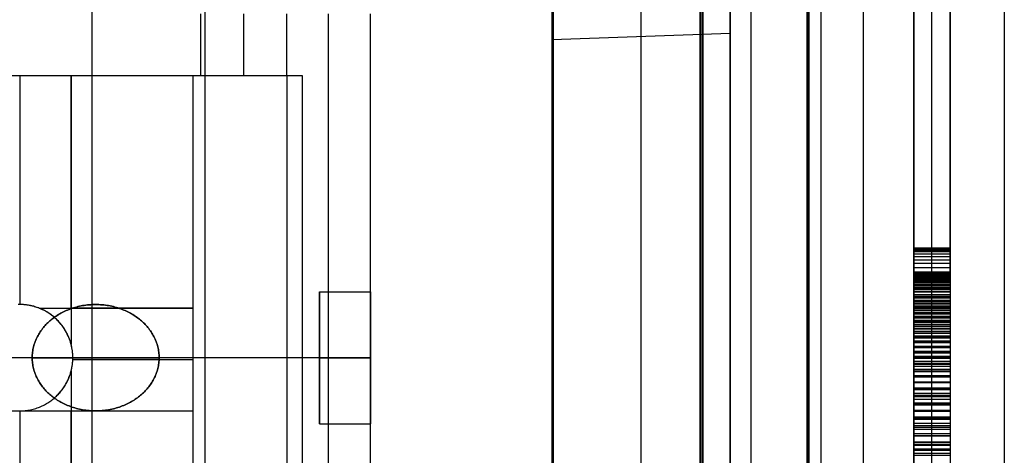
# Model space of a CAD drawing. Header units: millimetres. Extents: x -15 to 7, y 1 to 148.
# Tile 241 of 256: x 1.9 to 7.35, y 86.9 to 89.31. Entities that reach past the tile are written whole.
import ezdxf

# ---------------------------------------------------------------- set-up
doc = ezdxf.new("R2010")
doc.units = ezdxf.units.MM
doc.header["$MEASUREMENT"] = 0
doc.layers.add('Default', color=7, linetype='Continuous', true_color=0x000000)
doc.layers.add('Layer 01', color=7, linetype='Continuous', true_color=0x000000)

msp = doc.modelspace()

# ---------------------------------------------------------------- linework, layer by layer
at = {"layer": 'Default', "color": 254, "true_color": 0xcad1ee}
for points in [[(4.845, 135.6283), (4.845, 26.5854)], [(7.045, 87.8847), (7.045, 115.9249)], [(5.945, 72.1316), (5.945, 107.823)], [(7.045, 107.8518), (7.045, 72.1028)], [(4.845, 107.7942), (4.845, 72.1604)], [(6.5659, 8.202), (6.5659, 103.3447)], [(7.345, 103.3447), (7.345, 8.202)], [(6.2552, 10.8888), (6.2552, 101.0968)], [(6.2552, 101.0968), (6.2552, 73.1907)], [(6.2596, 101.0968), (6.2596, 10.8888)], [(6.2596, 101.0968), (6.2596, 73.1776)], [(6.2639, 10.8888), (6.2639, 101.0968)], [(6.2639, 101.0968), (6.2639, 73.1645)], [(6.3296, 101.0968), (6.3296, 10.8888)], [(6.3296, 101.0968), (6.3296, 10.8888)], [(6.3296, 101.0968), (6.3296, 10.8888)], [(5.6639, 100.3968), (5.6639, 11.5888)], [(5.6639, 73.1488), (5.6639, 100.3968)], [(5.6718, 100.3968), (5.6718, 11.5888)], [(5.6718, 100.3968), (5.6718, 73.1567)], [(5.6796, 11.5888), (5.6796, 100.3968)], [(5.6796, 73.1645), (5.6796, 100.3968)], [(5.8296, 100.3968), (5.8296, 11.5888)], [(5.8296, 11.5888), (5.8296, 100.3968)], [(5.8296, 100.3968), (5.8296, 11.5888)], [(5.8296, 100.3968), (5.8296, 11.5888)], [(4.845, 89.1987), (4.845, 94.1149)], [(5.3373, 89.2159), (5.3373, 94.0977)], [(5.8296, 94.0805), (5.8296, 89.2331)], [(5.8296, 94.0805), (5.8296, 89.2331)], [(6.845, 87.9127), (6.845, 91.1051)], [(6.845, 91.1051), (6.845, 77.6904)], [(6.945, 87.9127), (6.945, 91.1051)], [(6.945, 77.6904), (6.945, 91.1051)], [(7.045, 87.9127), (7.045, 91.1051)], [(7.045, 91.1051), (7.045, 77.6904)], [(4.845, 89.1987), (5.8296, 89.2331)], [(4.845, 75.7149), (4.845, 89.1987)], [(5.3373, 75.6977), (5.3373, 89.2159)], [(5.8296, 89.2331), (5.8296, 75.6805)], [(6.845, 88.048), (7.045, 88.048)], [(6.845, 88.0453), (7.045, 88.0453)], [(6.845, 88.0453), (7.045, 88.0453)], [(6.845, 88.0427), (7.045, 88.0427)], [(6.845, 88.0427), (7.045, 88.0427)], [(6.845, 88.0346), (7.045, 88.0346)], [(6.845, 88.0346), (7.045, 88.0346)], [(6.845, 86.1631), (6.845, 88.0272)], [(6.845, 88.0266), (7.045, 88.0266)], [(6.845, 88.0266), (7.045, 88.0266)], [(6.845, 88.0133), (7.045, 88.0133)], [(6.845, 88.0133), (7.045, 88.0133)], [(6.845, 87.9999), (7.045, 87.9999)], [(6.845, 87.9999), (7.045, 87.9999)], [(6.845, 87.9814), (7.045, 87.9814)], [(6.845, 87.9814), (7.045, 87.9814)], [(6.845, 87.9628), (7.045, 87.9628)], [(6.845, 87.9628), (7.045, 87.9628)], [(6.845, 87.9391), (7.045, 87.9391)], [(6.845, 87.9391), (7.045, 87.9391)], [(6.845, 87.9154), (7.045, 87.9154)], [(6.845, 87.9154), (7.045, 87.9154)], [(6.845, 87.9127), (7.045, 87.9127)], [(6.845, 87.9098), (7.045, 87.9098)], [(6.845, 87.907), (7.045, 87.907)], [(6.845, 87.9012), (7.045, 87.9012)], [(6.845, 87.8953), (7.045, 87.8953)], [(6.845, 87.8866), (7.045, 87.8866)], [(6.845, 87.8866), (7.045, 87.8866)], [(6.845, 87.8856), (7.045, 87.8856)], [(7.045, 87.8847), (6.845, 87.8847)], [(6.845, 87.8847), (7.045, 87.8847)], [(6.845, 87.8847), (7.045, 87.8847)], [(6.845, 87.8847), (7.045, 87.8847)], [(6.845, 87.8847), (7.045, 87.8847)], [(6.845, 87.8847), (7.045, 87.8847)], [(6.845, 87.8847), (7.045, 87.8847)], [(6.845, 78.4858), (6.845, 87.8847)], [(6.845, 87.8847), (7.045, 87.8847)], [(6.845, 86.106), (6.845, 87.8847)], [(6.845, 87.8847), (7.045, 87.8847)], [(6.845, 78.4858), (6.845, 87.8847)], [(6.845, 87.8836), (7.045, 87.8836)], [(6.845, 87.8825), (7.045, 87.8825)], [(6.845, 87.8792), (7.045, 87.8792)], [(6.845, 87.8759), (7.045, 87.8759)], [(6.845, 87.8759), (7.045, 87.8759)], [(6.845, 87.8703), (7.045, 87.8703)], [(6.845, 87.8648), (7.045, 87.8648)], [(6.845, 87.8615), (7.045, 87.8615)], [(6.845, 87.8578), (7.045, 87.8578)], [(6.845, 87.8578), (7.045, 87.8578)], [(6.845, 87.857), (7.045, 87.857)], [(6.845, 87.8492), (7.045, 87.8492)], [(6.845, 87.847), (7.045, 87.847)], [(6.845, 87.8392), (7.045, 87.8392)], [(6.845, 87.8291), (7.045, 87.8291)], [(6.845, 87.8268), (7.045, 87.8268)], [(6.845, 87.824), (7.045, 87.824)], [(6.845, 87.824), (7.045, 87.824)], [(6.845, 87.8168), (7.045, 87.8168)], [(6.845, 87.8067), (7.045, 87.8067)], [(6.845, 87.8046), (7.045, 87.8046)], [(6.845, 87.7901), (7.045, 87.7901)], [(6.845, 87.7901), (7.045, 87.7901)], [(6.845, 87.79), (7.045, 87.79)], [(6.845, 87.78), (7.045, 87.78)], [(6.845, 87.7754), (7.045, 87.7754)], [(6.845, 87.7713), (7.045, 87.7713)], [(6.845, 87.7586), (7.045, 87.7586)], [(6.845, 87.7533), (7.045, 87.7533)], [(6.845, 87.7525), (7.045, 87.7525)], [(6.845, 87.7513), (7.045, 87.7513)], [(6.845, 87.7417), (7.045, 87.7417)], [(6.845, 87.7325), (7.045, 87.7325)], [(6.845, 87.7226), (7.045, 87.7226)], [(6.845, 87.7191), (7.045, 87.7191)], [(6.845, 87.7125), (7.045, 87.7125)], [(6.845, 87.7125), (7.045, 87.7125)], [(6.845, 87.7035), (7.045, 87.7035)], [(6.845, 87.6912), (7.045, 87.6912)], [(6.845, 87.6849), (7.045, 87.6849)], [(6.845, 87.6821), (7.045, 87.6821)], [(6.845, 87.67), (7.045, 87.67)], [(6.845, 87.6688), (7.045, 87.6688)], [(6.845, 87.6648), (7.045, 87.6648)], [(6.845, 87.6606), (7.045, 87.6606)], [(6.845, 87.6475), (7.045, 87.6475)], [(6.845, 87.6446), (7.045, 87.6446)], [(6.845, 87.6369), (7.045, 87.6369)], [(6.845, 87.625), (7.045, 87.625)], [(6.845, 87.625), (7.045, 87.625)], [(6.845, 87.6222), (7.045, 87.6222)], [(6.845, 87.6132), (7.045, 87.6132)], [(6.845, 87.6013), (7.045, 87.6013)], [(6.845, 87.5999), (7.045, 87.5999)], [(6.845, 87.5871), (7.045, 87.5871)], [(6.845, 87.5776), (7.045, 87.5776)], [(6.845, 87.5764), (7.045, 87.5764)], [(6.845, 87.5752), (7.045, 87.5752)], [(6.845, 87.5611), (7.045, 87.5611)], [(6.845, 87.5528), (7.045, 87.5528)], [(6.845, 87.5505), (7.045, 87.5505)], [(6.845, 87.5327), (7.045, 87.5327)], [(6.845, 87.5279), (7.045, 87.5279)], [(6.845, 87.5279), (7.045, 87.5279)], [(6.845, 87.5234), (7.045, 87.5234)], [(6.845, 87.5043), (7.045, 87.5043)], [(6.845, 87.5018), (7.045, 87.5018)], [(6.845, 87.4963), (7.045, 87.4963)], [(6.845, 87.4757), (7.045, 87.4757)], [(6.845, 87.4745), (7.045, 87.4745)], [(6.845, 87.4736), (7.045, 87.4736)], [(6.845, 87.4667), (7.045, 87.4667)], [(6.845, 87.4484), (7.045, 87.4484)], [(6.845, 87.4429), (7.045, 87.4429)], [(6.845, 87.437), (7.045, 87.437)], [(6.845, 87.4211), (7.045, 87.4211)], [(6.845, 87.4211), (7.045, 87.4211)], [(6.845, 87.4099), (7.045, 87.4099)], [(6.845, 87.4048), (7.045, 87.4048)], [(6.845, 87.3926), (7.045, 87.3926)], [(6.845, 87.3768), (7.045, 87.3768)], [(6.845, 87.3725), (7.045, 87.3725)], [(6.845, 87.3642), (7.045, 87.3642)], [(6.845, 87.363), (7.045, 87.363)], [(6.845, 87.3414), (7.045, 87.3414)], [(6.845, 87.3374), (7.045, 87.3374)], [(6.845, 87.3345), (7.045, 87.3345)], [(6.845, 87.306), (7.045, 87.306)], [(6.845, 87.3049), (7.045, 87.3049)], [(6.845, 87.3049), (7.045, 87.3049)], [(6.845, 87.3024), (7.045, 87.3024)], [(6.845, 87.2741), (7.045, 87.2741)], [(6.845, 87.2682), (7.045, 87.2682)], [(6.845, 87.2644), (7.045, 87.2644)], [(6.845, 87.2433), (7.045, 87.2433)], [(6.845, 87.2421), (7.045, 87.2421)], [(6.845, 87.2305), (7.045, 87.2305)], [(6.845, 87.2265), (7.045, 87.2265)], [(6.845, 87.2113), (7.045, 87.2113)], [(6.845, 87.1903), (7.045, 87.1903)], [(6.845, 87.1856), (7.045, 87.1856)], [(6.845, 87.1793), (7.045, 87.1793)], [(6.845, 87.1793), (7.045, 87.1793)], [(6.845, 87.1501), (7.045, 87.1501)], [(6.845, 87.1462), (7.045, 87.1462)], [(6.845, 87.1447), (7.045, 87.1447)], [(6.845, 87.1131), (7.045, 87.1131)], [(6.845, 87.1119), (7.045, 87.1119)], [(6.845, 87.1076), (7.045, 87.1076)], [(6.845, 87.1007), (7.045, 87.1007)], [(6.845, 87.0788), (7.045, 87.0788)], [(6.845, 87.0651), (7.045, 87.0651)], [(6.845, 87.0567), (7.045, 87.0567)], [(6.845, 87.0446), (7.045, 87.0446)], [(6.845, 87.0446), (7.045, 87.0446)], [(7.045, 87.0202), (6.845, 87.0202)], [(6.845, 87.0095), (7.045, 87.0095)], [(6.845, 87.0092), (7.045, 87.0092)], [(6.845, 86.9752), (7.045, 86.9752)], [(6.845, 86.9738), (7.045, 86.9738)], [(6.845, 86.9726), (7.045, 86.9726)], [(6.845, 86.9623), (7.045, 86.9623)], [(7.045, 86.9555), (6.845, 86.9555)], [(7.045, 86.9555), (6.845, 86.9555)], [(6.845, 86.9372), (7.045, 86.9372)], [(7.045, 86.9279), (6.845, 86.9279)], [(6.845, 86.9117), (7.045, 86.9117)], [(6.845, 86.9007), (7.045, 86.9007)], [(6.845, 86.9007), (7.045, 86.9007)]]:
    msp.add_lwpolyline(points, dxfattribs=at)
at = {"layer": 'Default', "color": 7, "true_color": 0xffffff}
for points in [[(2.9253, 61.9254), (2.9253, 108.7816)], [(4.8503, 61.9758), (4.8503, 108.7321)], [(2.3003, 61.9091), (2.3003, 97.6641)], [(4.8503, 97.6674), (4.8503, 61.9758)]]:
    msp.add_lwpolyline(points, dxfattribs=at)
at = {"layer": 'Default', "color": 254, "true_color": 0xcad1ee, "extrusion": (1, -2.00948e-16, -7.95227e-16)}
msp.add_lwpolyline([(66.5328, -28.1469), (71.318, -28.8683), (76.0869, -29.7242), (80.8336, -30.7138), (85.5527, -31.8362), (90.2385, -33.0903), (94.8856, -34.4745), (99.4885, -35.9868), (104.042, -37.6253)], dxfattribs=at)
at = {"layer": 'Default', "color": 254, "true_color": 0xcad1ee, "extrusion": (1, -2.57601e-16, -2.0512e-15)}
msp.add_lwpolyline([(66.4919, -28.3937), (71.2722, -29.1142), (76.0362, -29.969), (80.7781, -30.9575), (85.4924, -32.0789), (90.1734, -33.3317), (94.8156, -34.7145), (99.4138, -36.2255), (103.9626, -37.8625)], dxfattribs=at)
at = {"layer": 'Default', "color": 254, "true_color": 0xcad1ee, "extrusion": (1, -4.77144e-17, -1.06334e-18)}
msp.add_lwpolyline([(103.8985, -38.054), (99.2286, -36.3752), (94.5436, -34.841), (89.8499, -33.4502), (85.1537, -32.2017), (80.4607, -31.0937), (75.7769, -30.1244), (71.1078, -29.2916), (66.4588, -28.5928)], dxfattribs=at)
at = {"layer": 'Default', "color": 254, "true_color": 0xcad1ee, "extrusion": (1, 2.56015e-15, 9.0974e-15)}
msp.add_lwpolyline([(103.8345, -38.2455), (99.2933, -36.6109), (94.7028, -35.1021), (90.0682, -33.7214), (85.3949, -32.4705), (80.6885, -31.351), (75.9543, -30.3642), (71.1982, -29.511), (66.4256, -28.7919)], dxfattribs=at)
at = {"layer": 'Default', "color": 254, "true_color": 0xcad1ee, "extrusion": (1, 3.9437e-16, 1.49333e-15)}
msp.add_lwpolyline([(94.2588, -34.2795), (90.7835, -33.2454), (87.3062, -32.2891), (83.8294, -31.4101), (80.3554, -30.6078), (76.8865, -29.8812), (73.425, -29.2295), (69.973, -28.6518), (66.5328, -28.1469)], dxfattribs=at)
at = {"layer": 'Default', "color": 254, "true_color": 0xcad1ee, "extrusion": (-0.034857, 0.999392, -0.001217)}
for points in [[(-7.9513, -30.7818), (-8.9365, -30.7474)], [(-7.9513, -22.7818), (-8.9365, -22.7474)]]:
    msp.add_lwpolyline(points, dxfattribs=at)
at = {"layer": 'Default', "color": 254, "true_color": 0xcad1ee, "extrusion": (1, 0, 0)}
for points in [[(89.1987, -22.8901), (89.1987, -30.8901)], [(89.2159, -22.8729), (89.2159, -30.8729)], [(89.2331, -30.8557), (89.2331, -22.8557)], [(88.0427, -88.0049), (88.048, -88.3225)], [(88.048, -88.3225), (88.0427, -88.6388)], [(88.0266, -87.6956), (88.0427, -88.0049)], [(88.0427, -88.6388), (88.0266, -88.9441)], [(87.9999, -87.3946), (88.0266, -87.6956)], [(88.0266, -88.9441), (87.9999, -89.2383)], [(87.9628, -87.102), (87.9999, -87.3946)], [(87.9999, -89.2383), (87.9628, -89.5216)], [(88.0427, -88.0049), (88.048, -88.3225)], [(88.048, -88.3225), (88.0427, -88.6388)], [(88.0266, -87.6956), (88.0427, -88.0049)], [(88.0427, -88.6388), (88.0266, -88.9441)], [(87.9999, -87.3946), (88.0266, -87.6956)], [(88.0266, -88.9441), (87.9999, -89.2383)], [(87.9628, -87.102), (87.9999, -87.3946)], [(87.9999, -89.2383), (87.9628, -89.5216)], [(88.0427, -88.0049), (88.048, -88.3225)], [(88.048, -88.3225), (88.0427, -88.6388)], [(88.0266, -87.6956), (88.0427, -88.0049)], [(88.0427, -88.6388), (88.0266, -88.9441)], [(87.9999, -87.3946), (88.0266, -87.6956)], [(88.0266, -88.9441), (87.9999, -89.2383)], [(87.9628, -87.102), (87.9999, -87.3946)], [(87.9999, -89.2383), (87.9628, -89.5216)], [(87.9154, -86.8178), (87.9628, -87.102)], [(87.9628, -89.5216), (87.9154, -89.7938)], [(87.9154, -86.8178), (87.9628, -87.102)], [(87.9628, -89.5216), (87.9154, -89.7938)], [(87.9154, -86.8178), (87.9628, -87.102)], [(87.9628, -89.5216), (87.9154, -89.7938)], [(87.8578, -86.542), (87.9154, -86.8178)], [(87.9154, -89.7938), (87.8578, -90.0549)], [(87.907, -59.7553), (87.9127, -59.8911)], [(87.8953, -59.5934), (87.907, -59.7553)], [(87.8759, -59.4071), (87.8953, -59.5934)], [(87.8578, -86.542), (87.9154, -86.8178)], [(87.9154, -89.7938), (87.8578, -90.0549)], [(87.907, -59.7553), (87.9127, -59.8911)], [(87.8953, -59.5934), (87.907, -59.7553)], [(87.8759, -59.4071), (87.8953, -59.5934)], [(87.8578, -86.542), (87.9154, -86.8178)], [(87.9154, -89.7938), (87.8578, -90.0549)], [(87.907, -59.7553), (87.9127, -59.8911)], [(87.8953, -59.5934), (87.907, -59.7553)], [(87.8759, -59.4071), (87.8953, -59.5934)], [(87.8847, -79.4117), (87.8847, -82.1869)], [(87.8847, -82.1869), (78.4858, -80.9974)], [(78.4858, -78.2222), (87.8847, -79.4117)], [(78.4858, -68.6995), (87.8847, -69.889)], [(87.8847, -69.889), (87.8847, -74.8429)], [(87.8847, -74.8429), (87.8825, -75.0151)], [(86.0262, -60.8124), (87.8847, -61.0479)], [(87.8847, -61.0479), (87.8847, -68.9565)], [(87.8847, -68.9565), (86.0262, -68.721)], [(87.8825, -75.0151), (87.8759, -75.1845)], [(87.8759, -75.1845), (87.8648, -75.351)], [(87.847, -59.1983), (87.8759, -59.4071)], [(87.8648, -75.351), (87.8492, -75.5142)], [(87.7901, -86.2748), (87.8578, -86.542)], [(87.8578, -90.0549), (87.7901, -90.3049)], [(87.8492, -75.5142), (87.8291, -75.6739)], [(87.8067, -58.9689), (87.847, -59.1983)], [(87.8847, -79.4117), (87.8847, -82.1869)], [(78.4858, -80.9974), (87.8847, -82.1869)], [(87.8847, -79.4117), (78.4858, -78.2222)], [(87.8847, -69.889), (78.4858, -68.6995)], [(87.8847, -69.889), (87.8847, -74.8429)], [(87.8847, -74.8429), (87.8825, -75.0151)], [(87.8847, -61.0479), (86.0262, -60.8124)], [(87.8847, -61.0479), (87.8847, -68.9565)], [(86.0262, -68.721), (87.8847, -68.9565)], [(87.8825, -75.0151), (87.8759, -75.1845)], [(87.8759, -75.1845), (87.8648, -75.351)], [(87.847, -59.1983), (87.8759, -59.4071)], [(87.8648, -75.351), (87.8492, -75.5142)], [(87.7901, -86.2748), (87.8578, -86.542)], [(87.8578, -90.0549), (87.7901, -90.3049)], [(87.8492, -75.5142), (87.8291, -75.6739)], [(87.8067, -58.9689), (87.847, -59.1983)], [(87.8847, -61.0479), (87.8847, -68.9565)], [(87.8847, -69.889), (87.8847, -74.8429)], [(87.8847, -79.4117), (87.8847, -82.1869)], [(87.8847, -82.1869), (78.4858, -80.9974)], [(78.4858, -78.2222), (87.8847, -79.4117)], [(78.4858, -68.6995), (87.8847, -69.889)], [(87.8847, -74.8429), (87.8825, -75.0151)], [(86.0262, -60.8124), (87.8847, -61.0479)], [(87.8847, -68.9565), (86.0262, -68.721)], [(87.8825, -75.0151), (87.8759, -75.1845)], [(87.8759, -75.1845), (87.8648, -75.351)], [(87.847, -59.1983), (87.8759, -59.4071)], [(87.8648, -75.351), (87.8492, -75.5142)], [(87.7901, -86.2748), (87.8578, -86.542)], [(87.8578, -90.0549), (87.7901, -90.3049)], [(87.8492, -75.5142), (87.8291, -75.6739)], [(87.8067, -58.9689), (87.847, -59.1983)], [(87.8291, -75.6739), (87.8046, -75.83)], [(87.7533, -58.7208), (87.8067, -58.9689)], [(87.8046, -75.83), (87.7754, -75.9823)], [(87.7125, -86.0161), (87.7901, -86.2748)], [(87.7901, -90.3049), (87.7525, -90.4258)], [(87.8291, -75.6739), (87.8046, -75.83)], [(87.7533, -58.7208), (87.8067, -58.9689)], [(87.8046, -75.83), (87.7754, -75.9823)], [(87.7125, -86.0161), (87.7901, -86.2748)], [(87.7901, -90.3049), (87.7525, -90.4258)], [(87.8291, -75.6739), (87.8046, -75.83)], [(87.7533, -58.7208), (87.8067, -58.9689)], [(87.8046, -75.83), (87.7754, -75.9823)], [(87.7125, -86.0161), (87.7901, -86.2748)], [(87.7901, -90.3049), (87.7525, -90.4258)], [(87.7754, -75.9823), (87.7417, -76.1304)], [(87.6849, -58.4557), (87.7533, -58.7208)], [(87.7525, -90.4258), (87.7125, -90.5439)], [(87.7417, -76.1304), (87.7035, -76.2743)], [(87.7754, -75.9823), (87.7417, -76.1304)], [(87.6849, -58.4557), (87.7533, -58.7208)], [(87.7525, -90.4258), (87.7125, -90.5439)], [(87.7417, -76.1304), (87.7035, -76.2743)], [(87.7754, -75.9823), (87.7417, -76.1304)], [(87.6849, -58.4557), (87.7533, -58.7208)], [(87.7525, -90.4258), (87.7125, -90.5439)], [(87.7417, -76.1304), (87.7035, -76.2743)], [(87.625, -85.766), (87.7125, -86.0161)], [(87.7125, -90.5439), (87.67, -90.6593)], [(87.7035, -76.2743), (87.6606, -76.4136)], [(87.6446, -58.3174), (87.6849, -58.4557)], [(87.67, -90.6593), (87.625, -90.7718)], [(87.625, -85.766), (87.7125, -86.0161)], [(87.7125, -90.5439), (87.67, -90.6593)], [(87.7035, -76.2743), (87.6606, -76.4136)], [(87.6446, -58.3174), (87.6849, -58.4557)], [(87.67, -90.6593), (87.625, -90.7718)], [(87.625, -85.766), (87.7125, -86.0161)], [(87.7125, -90.5439), (87.67, -90.6593)], [(87.7035, -76.2743), (87.6606, -76.4136)], [(87.6446, -58.3174), (87.6849, -58.4557)], [(87.67, -90.6593), (87.625, -90.7718)], [(87.6606, -76.4136), (87.6132, -76.5482)], [(87.5999, -58.1756), (87.6446, -58.3174)], [(87.5279, -85.5245), (87.625, -85.766)], [(87.625, -90.7718), (87.5776, -90.8817)], [(87.6132, -76.5482), (87.5611, -76.6778)], [(87.6606, -76.4136), (87.6132, -76.5482)], [(87.5999, -58.1756), (87.6446, -58.3174)], [(87.5279, -85.5245), (87.625, -85.766)], [(87.625, -90.7718), (87.5776, -90.8817)], [(87.6132, -76.5482), (87.5611, -76.6778)], [(87.6606, -76.4136), (87.6132, -76.5482)], [(87.5999, -58.1756), (87.6446, -58.3174)], [(87.5279, -85.5245), (87.625, -85.766)], [(87.625, -90.7718), (87.5776, -90.8817)], [(87.6132, -76.5482), (87.5611, -76.6778)], [(87.5505, -58.0305), (87.5999, -58.1756)], [(87.5776, -90.8817), (87.5279, -90.9887)], [(87.5611, -76.6778), (87.5043, -76.8023)], [(87.5505, -58.0305), (87.5999, -58.1756)], [(87.5776, -90.8817), (87.5279, -90.9887)], [(87.5611, -76.6778), (87.5043, -76.8023)], [(87.5505, -58.0305), (87.5999, -58.1756)], [(87.5776, -90.8817), (87.5279, -90.9887)], [(87.5611, -76.6778), (87.5043, -76.8023)], [(87.4963, -57.8823), (87.5505, -58.0305)], [(87.4211, -85.2918), (87.5279, -85.5245)], [(87.5279, -90.9887), (87.4757, -91.0929)], [(87.5043, -76.8023), (87.4429, -76.9214)], [(87.4963, -57.8823), (87.5505, -58.0305)], [(87.4211, -85.2918), (87.5279, -85.5245)], [(87.5279, -90.9887), (87.4757, -91.0929)], [(87.5043, -76.8023), (87.4429, -76.9214)], [(87.4963, -57.8823), (87.5505, -58.0305)], [(87.4211, -85.2918), (87.5279, -85.5245)], [(87.5279, -90.9887), (87.4757, -91.0929)], [(87.5043, -76.8023), (87.4429, -76.9214)], [(87.437, -57.7313), (87.4963, -57.8823)], [(87.4757, -91.0929), (87.4211, -91.1943)], [(87.437, -57.7313), (87.4963, -57.8823)], [(87.4757, -91.0929), (87.4211, -91.1943)], [(87.437, -57.7313), (87.4963, -57.8823)], [(87.4757, -91.0929), (87.4211, -91.1943)], [(87.4429, -76.9214), (87.3768, -77.0349)], [(87.3725, -57.5777), (87.437, -57.7313)], [(87.3049, -85.0677), (87.4211, -85.2918)], [(87.4211, -91.1943), (87.3642, -91.293)], [(87.4429, -76.9214), (87.3768, -77.0349)], [(87.3725, -57.5777), (87.437, -57.7313)], [(87.3049, -85.0677), (87.4211, -85.2918)], [(87.4211, -91.1943), (87.3642, -91.293)], [(87.4429, -76.9214), (87.3768, -77.0349)], [(87.3725, -57.5777), (87.437, -57.7313)], [(87.3049, -85.0677), (87.4211, -85.2918)], [(87.4211, -91.1943), (87.3642, -91.293)], [(87.3768, -77.0349), (87.306, -77.1426)], [(87.3024, -57.4218), (87.3725, -57.5777)], [(87.3642, -91.293), (87.3049, -91.3889)], [(87.3768, -77.0349), (87.306, -77.1426)], [(87.3024, -57.4218), (87.3725, -57.5777)], [(87.3642, -91.293), (87.3049, -91.3889)], [(87.3768, -77.0349), (87.306, -77.1426)], [(87.3024, -57.4218), (87.3725, -57.5777)], [(87.3642, -91.293), (87.3049, -91.3889)], [(87.306, -77.1426), (87.2305, -77.2443)], [(87.1793, -84.8524), (87.3049, -85.0677)], [(87.3049, -91.3889), (87.2433, -91.482)], [(87.2265, -57.2637), (87.3024, -57.4218)], [(87.306, -77.1426), (87.2305, -77.2443)], [(87.1793, -84.8524), (87.3049, -85.0677)], [(87.3049, -91.3889), (87.2433, -91.482)], [(87.2265, -57.2637), (87.3024, -57.4218)], [(87.306, -77.1426), (87.2305, -77.2443)], [(87.1793, -84.8524), (87.3049, -85.0677)], [(87.3049, -91.3889), (87.2433, -91.482)], [(87.2265, -57.2637), (87.3024, -57.4218)], [(87.2433, -91.482), (87.1793, -91.5724)], [(87.2433, -91.482), (87.1793, -91.5724)], [(87.2433, -91.482), (87.1793, -91.5724)], [(87.2305, -77.2443), (87.1501, -77.3398)], [(87.1447, -57.1037), (87.2265, -57.2637)], [(87.0446, -84.6459), (87.1793, -84.8524)], [(87.1793, -91.5724), (87.1131, -91.6599)], [(87.2305, -77.2443), (87.1501, -77.3398)], [(87.1447, -57.1037), (87.2265, -57.2637)], [(87.0446, -84.6459), (87.1793, -84.8524)], [(87.1793, -91.5724), (87.1131, -91.6599)], [(87.2305, -77.2443), (87.1501, -77.3398)], [(87.1447, -57.1037), (87.2265, -57.2637)], [(87.0446, -84.6459), (87.1793, -84.8524)], [(87.1793, -91.5724), (87.1131, -91.6599)], [(87.1501, -77.3398), (87.0651, -77.4287)], [(87.0567, -56.9421), (87.1447, -57.1037)], [(87.1501, -77.3398), (87.0651, -77.4287)], [(87.0567, -56.9421), (87.1447, -57.1037)], [(87.1501, -77.3398), (87.0651, -77.4287)], [(87.0567, -56.9421), (87.1447, -57.1037)], [(87.1131, -91.6599), (87.0446, -91.7447)], [(87.1131, -91.6599), (87.0446, -91.7447)], [(87.1131, -91.6599), (87.0446, -91.7447)], [(87.0651, -77.4287), (86.9752, -77.511)], [(86.9623, -56.779), (87.0567, -56.9421)], [(86.9007, -84.4482), (87.0446, -84.6459)], [(87.0446, -91.7447), (86.9738, -91.8266)], [(86.9752, -77.511), (87.0651, -77.4287)], [(86.9623, -56.779), (87.0567, -56.9421)], [(86.9007, -84.4482), (87.0446, -84.6459)], [(87.0446, -91.7447), (86.9738, -91.8266)], [(87.0651, -77.4287), (86.9752, -77.511)], [(86.9623, -56.779), (87.0567, -56.9421)], [(86.9007, -84.4482), (87.0446, -84.6459)], [(87.0446, -91.7447), (86.9738, -91.8266)], [(86.9752, -77.511), (86.8806, -77.5865)], [(86.9738, -91.8266), (86.9007, -91.9058)], [(86.8612, -56.6147), (86.9623, -56.779)], [(86.8806, -77.5865), (86.9752, -77.511)], [(86.9738, -91.8266), (86.9007, -91.9058)], [(86.8612, -56.6147), (86.9623, -56.779)], [(86.9752, -77.511), (86.8806, -77.5865)], [(86.9738, -91.8266), (86.9007, -91.9058)], [(86.8612, -56.6147), (86.9623, -56.779)], [(86.7479, -84.2594), (86.9007, -84.4482)], [(86.9007, -91.9058), (86.8254, -91.9822)], [(86.9007, -91.9058), (86.8254, -91.9822)], [(86.7479, -84.2594), (86.9007, -84.4482)], [(86.9007, -91.9058), (86.8254, -91.9822)]]:
    msp.add_lwpolyline(points, dxfattribs=at)
at = {"layer": 'Default', "color": 7, "true_color": 0xffffff, "extrusion": (1, 0, 0)}
msp.add_lwpolyline([(88.6365, -100.7782), (88.6365, -98.5126)], dxfattribs=at)
at = {"layer": 'Default', "color": 254, "true_color": 0xcad1ee, "extrusion": (0, 1, 0)}
msp.add_lwpolyline([(-6.2552, -19.7), (-6.2639, -18.7)], dxfattribs=at)
at = {"layer": 'Layer 01'}
for points in [[(2.9016, 89.0002), (2.9016, 89.3401)], [(3.1392, 89.0002), (3.1392, 89.3401)], [(3.3767, 89.0002), (3.3767, 89.3401)], [(3.3767, 89.0002), (3.3767, 89.3401)], [(3.3767, 89.0002), (3.3767, 89.3401)], [(3.608, 85.5401), (3.608, 89.3401)], [(3.8392, 85.5401), (3.8392, 89.3401)], [(3.8392, 85.5401), (3.8392, 89.3401)], [(3.8392, 85.5401), (3.8392, 89.3401)], [(-0.2635, 89.0002), (3.3767, 89.0002)], [(-0.2635, 89.0002), (2.9016, 89.0002)], [(-0.2635, 89.0002), (2.8568, 89.0002)], [(-0.2635, 89.0002), (2.8568, 89.0002)], [(1.6168, 89.0002), (2.1844, 89.0002)], [(1.9006, 89.0002), (1.9006, 87.734)], [(2.1844, 87.7134), (2.1844, 89.0002)], [(2.1844, 89.0002), (2.8568, 89.0002)], [(2.1844, 89.0002), (2.1844, 87.7134)], [(2.8568, 89.0002), (2.8568, 87.7134)], [(2.8568, 89.0002), (2.8568, 85.8799)], [(2.8568, 89.0002), (2.8568, 85.8799)], [(3.3767, 89.0002), (3.3767, 85.8799)], [(3.3767, 89.0002), (3.4626, 89.0002)], [(3.4626, 89.0002), (3.4626, 85.8799)], [(3.5576, 87.0751), (3.5576, 87.8051)], [(3.5576, 87.8051), (3.8392, 87.8051)], [(3.5576, 87.8051), (3.8392, 87.8051)], [(3.5576, 87.8051), (3.5576, 87.0751)], [(3.5576, 87.8051), (3.8392, 87.8051)], [(3.5576, 87.0751), (3.5576, 87.8051)], [(3.8392, 87.8051), (3.8392, 87.0751)], [(3.8392, 87.0751), (3.8392, 87.8051)], [(1.8922, 87.1463), (1.8998, 87.1462), (1.9074, 87.1463), (1.915, 87.1466), (1.9226, 87.1471), (1.9302, 87.1478), (1.9377, 87.1486), (1.9452, 87.1497), (1.9526, 87.151), (1.96, 87.1524), (1.9674, 87.1541), (1.9746, 87.1559), (1.9818, 87.1579), (1.989, 87.16), (1.996, 87.1624), (2.003, 87.1649), (2.0098, 87.1675), (2.0165, 87.1704), (2.0232, 87.1733), (2.0297, 87.1765), (2.0361, 87.1797), (2.0424, 87.1831), (2.0486, 87.1866), (2.0547, 87.1903), (2.0606, 87.194), (2.0664, 87.1979), (2.072, 87.2019), (2.0775, 87.206), (2.0829, 87.2102), (2.0881, 87.2144), (2.0932, 87.2188), (2.0982, 87.2232), (2.103, 87.2277), (2.1076, 87.2323), (2.1122, 87.2369), (2.1167, 87.2417), (2.1211, 87.2467), (2.1255, 87.2518), (2.1297, 87.257), (2.1339, 87.2624), (2.138, 87.2679), (2.142, 87.2736), (2.1459, 87.2793), (2.1496, 87.2853), (2.1533, 87.2913), (2.1568, 87.2975), (2.1602, 87.3038), (2.1635, 87.3102), (2.1666, 87.3167), (2.1695, 87.3234), (2.1724, 87.3301), (2.175, 87.337), (2.1775, 87.3439), (2.1799, 87.3509), (2.182, 87.3581), (2.184, 87.3653), (2.1859, 87.3725), (2.1875, 87.3799), (2.1889, 87.3873), (2.1902, 87.3947), (2.1913, 87.4022), (2.1922, 87.4097), (2.1928, 87.4173), (2.1933, 87.4249), (2.1936, 87.4325), (2.1937, 87.4401), (2.1936, 87.4477), (2.1933, 87.4553), (2.1928, 87.4629), (2.1922, 87.4704), (2.1913, 87.478), (2.1902, 87.4855), (2.1889, 87.4929), (2.1875, 87.5003), (2.1859, 87.5077), (2.184, 87.5149), (2.182, 87.5221), (2.1799, 87.5292), (2.1775, 87.5363), (2.175, 87.5432), (2.1724, 87.5501), (2.1695, 87.5568), (2.1666, 87.5635), (2.1635, 87.57), (2.1602, 87.5764), (2.1568, 87.5827), (2.1533, 87.5889), (2.1496, 87.5949), (2.1459, 87.6008), (2.142, 87.6066), (2.138, 87.6123), (2.1339, 87.6178), (2.1297, 87.6232), (2.1255, 87.6284), (2.1211, 87.6335), (2.1167, 87.6384), (2.1122, 87.6433), (2.1076, 87.6479), (2.103, 87.6525), (2.0982, 87.657), (2.0932, 87.6614), (2.0881, 87.6658), (2.0829, 87.67), (2.0775, 87.6742), (2.072, 87.6783), (2.0664, 87.6823), (2.0606, 87.6861), (2.0547, 87.6899), (2.0486, 87.6936), (2.0424, 87.6971), (2.0361, 87.7005), (2.0297, 87.7037), (2.0232, 87.7069), (2.0165, 87.7098), (2.0098, 87.7126), (2.003, 87.7153), (1.996, 87.7178), (1.989, 87.7202), (1.9818, 87.7223), (1.9746, 87.7243), (1.9674, 87.7261), (1.96, 87.7278), (1.9526, 87.7292), (1.9452, 87.7305), (1.9377, 87.7316), (1.9302, 87.7324), (1.9226, 87.7331), (1.915, 87.7336), (1.9074, 87.7339), (1.8998, 87.734), (1.8922, 87.7339)], [(2.008, 87.7134), (2.0017, 87.7158), (1.9953, 87.7181), (1.9888, 87.7202), (1.9822, 87.7222), (1.9756, 87.7241), (1.9689, 87.7258), (1.9622, 87.7273), (1.9554, 87.7287), (1.9485, 87.7299), (1.9417, 87.731), (1.9347, 87.7319), (1.9278, 87.7327), (1.9208, 87.7333), (1.9138, 87.7337), (1.9068, 87.7339), (1.8998, 87.734), (1.8928, 87.7339)], [(2.1844, 87.5135), (2.1831, 87.5185), (2.1816, 87.5235), (2.1801, 87.5284), (2.1785, 87.5333), (2.1751, 87.543), (2.1714, 87.5525), (2.1674, 87.5618), (2.163, 87.5708), (2.1585, 87.5797), (2.1536, 87.5883), (2.1486, 87.5967), (2.1433, 87.6048), (2.1377, 87.6126), (2.132, 87.6202), (2.1262, 87.6276), (2.1201, 87.6346), (2.114, 87.6414), (2.1076, 87.6479), (2.1026, 87.6528), (2.0974, 87.6577), (2.092, 87.6624), (2.0865, 87.6671), (2.0808, 87.6717), (2.0749, 87.6761), (2.0689, 87.6805), (2.0627, 87.6847), (2.0564, 87.6888), (2.0499, 87.6928), (2.0433, 87.6966), (2.0365, 87.7003), (2.0296, 87.7038), (2.0225, 87.7072), (2.0153, 87.7104), (2.008, 87.7134)], [(2.008, 87.7134), (2.1844, 87.7134)], [(2.1844, 87.7134), (2.1844, 87.5135)], [(2.1844, 87.7134), (2.8568, 87.7134)], [(2.8568, 87.7134), (2.1844, 87.7134)], [(2.8568, 87.7134), (2.8568, 87.1458)], [(2.1844, 87.3667), (2.1866, 87.3756), (2.1884, 87.3846), (2.19, 87.3938), (2.1914, 87.4029), (2.1924, 87.4122), (2.1931, 87.4215), (2.1936, 87.4308), (2.1937, 87.4401), (2.1936, 87.4494), (2.1931, 87.4587), (2.1924, 87.468), (2.1914, 87.4772), (2.19, 87.4864), (2.1884, 87.4955), (2.1866, 87.5046), (2.1844, 87.5135)], [(1.9688, 87.4401), (-0.0118, 87.4401)], [(3.8392, 87.4401), (0.3516, 87.4401)], [(1.9688, 87.4401), (2.6708, 87.4401)], [(2.1935, 87.4296), (2.8568, 87.4296)], [(2.8568, 87.4401), (2.1937, 87.4401)], [(3.3767, 87.4401), (2.6708, 87.4401)], [(3.5576, 87.4401), (3.8392, 87.4401)], [(3.5576, 87.4401), (3.8392, 87.4401)], [(2.1076, 87.2323), (2.114, 87.2388), (2.1201, 87.2456), (2.1262, 87.2526), (2.132, 87.2599), (2.1377, 87.2675), (2.1433, 87.2754), (2.1486, 87.2835), (2.1536, 87.2919), (2.1585, 87.3005), (2.163, 87.3094), (2.1674, 87.3184), (2.1714, 87.3277), (2.1751, 87.3372), (2.1785, 87.3469), (2.1801, 87.3518), (2.1816, 87.3567), (2.1831, 87.3617), (2.1844, 87.3667)], [(2.1844, 87.3667), (2.1844, 87.1458)], [(1.8998, 87.146), (1.9074, 87.1461), (1.915, 87.1464), (1.9226, 87.1469), (1.9302, 87.1476), (1.9377, 87.1485), (1.9452, 87.1496), (1.9526, 87.1509), (1.96, 87.1523), (1.9674, 87.154), (1.9746, 87.1558), (1.9818, 87.1578), (1.989, 87.16), (1.996, 87.1623), (2.003, 87.1648), (2.0098, 87.1675), (2.0165, 87.1703), (2.0232, 87.1733), (2.0297, 87.1764), (2.0361, 87.1797), (2.0424, 87.1831), (2.0486, 87.1866), (2.0547, 87.1903), (2.0606, 87.194), (2.0664, 87.1979), (2.072, 87.2019), (2.0775, 87.206), (2.0829, 87.2102), (2.0881, 87.2144), (2.0932, 87.2188), (2.0982, 87.2232), (2.103, 87.2277), (2.1076, 87.2323)], [(1.6168, 87.1458), (1.8998, 87.146)], [(1.8922, 87.1461), (1.8998, 87.146)], [(1.8998, 87.146), (2.1844, 87.1458)], [(1.9006, 87.1458), (1.9006, 85.8799)], [(1.9006, 87.1458), (1.9006, 87.1458)], [(2.1844, 87.1458), (2.1844, 85.8799)], [(2.1844, 87.1458), (2.8568, 87.1458)], [(2.1844, 85.8799), (2.1844, 87.1458)], [(2.1844, 87.1458), (2.8568, 87.1458)], [(2.8568, 87.1458), (2.8568, 85.8799)], [(3.5576, 87.0751), (3.8392, 87.0751)], [(3.5576, 87.0751), (3.8392, 87.0751)], [(3.5576, 87.0751), (3.8392, 87.0751)]]:
    msp.add_lwpolyline(points, dxfattribs=at)
at = {"layer": 'Layer 01', "extrusion": (1, 0, 0)}
for points in [[(89.0002, -8.1363), (89.0002, -7.8343)], [(89.0002, -7.8343), (89.0002, -12.457)], [(89.0002, -9.1301), (89.0002, -9.3428)], [(87.8051, -21.1939), (87.8051, -20.4639)], [(87.8051, -20.4639), (87.8051, -21.1939)], [(87.7134, -7.8343), (87.7134, -8.1363)], [(87.7134, -7.8343), (87.7134, -8.1363)], [(87.6479, -8.9756), (87.6479, -9.3428)], [(87.6479, -8.1363), (87.6479, -12.457)], [(87.6479, -8.9756), (87.6479, -9.3428)], [(87.4401, -8.1363), (87.4401, -12.457)], [(87.4401, -21.1939), (87.4401, -20.4639)], [(87.4401, -9.3448), (87.4401, -20.4639)], [(87.4401, -21.1939), (87.4401, -21.838)], [(87.2323, -8.9756), (87.2323, -9.3428)], [(87.2323, -8.1363), (87.2323, -12.457)], [(87.2323, -8.9756), (87.2323, -9.3428)], [(87.1458, -8.1363), (87.1458, -7.8343)], [(87.1458, -8.1363), (87.1458, -7.8343)], [(87.0751, -20.4639), (87.0751, -21.1939)], [(87.0751, -21.1939), (87.0751, -20.4639)]]:
    msp.add_lwpolyline(points, dxfattribs=at)
at = {"layer": 'Layer 01', "extrusion": (0, 1, 0)}
for points in [[(-2.9016, -8.9756), (-3.3767, -9.1301)], [(-3.3767, -9.3428), (-3.4626, -9.3431)], [(-3.4626, -9.3431), (-3.8392, -9.3448)]]:
    msp.add_lwpolyline(points, dxfattribs=at)
at = {"layer": 'Layer 01'}
for points in [[(2.568, 87.2323), (2.5734, 87.2369), (2.5788, 87.2417), (2.5841, 87.2467), (2.5893, 87.2518), (2.5944, 87.257), (2.5994, 87.2624), (2.6042, 87.2679), (2.609, 87.2736), (2.6136, 87.2793), (2.6181, 87.2853), (2.6225, 87.2913), (2.6267, 87.2975), (2.6307, 87.3038), (2.6346, 87.3102), (2.6384, 87.3167), (2.6419, 87.3234), (2.6453, 87.3301), (2.6485, 87.337), (2.6515, 87.3439), (2.6542, 87.3509), (2.6568, 87.3581), (2.6592, 87.3653), (2.6614, 87.3725), (2.6633, 87.3799), (2.6651, 87.3873), (2.6666, 87.3947), (2.6679, 87.4022), (2.6689, 87.4097), (2.6697, 87.4173), (2.6703, 87.4249), (2.6707, 87.4325), (2.6708, 87.4401), (2.6707, 87.4477), (2.6703, 87.4553), (2.6697, 87.4629), (2.6689, 87.4704), (2.6679, 87.478), (2.6666, 87.4855), (2.6651, 87.4929), (2.6633, 87.5003), (2.6614, 87.5077), (2.6592, 87.5149), (2.6568, 87.5221), (2.6542, 87.5292), (2.6515, 87.5363), (2.6485, 87.5432), (2.6453, 87.5501), (2.6419, 87.5568), (2.6384, 87.5635), (2.6346, 87.57), (2.6307, 87.5764), (2.6267, 87.5827), (2.6225, 87.5889), (2.6181, 87.5949), (2.6136, 87.6008), (2.609, 87.6066), (2.6042, 87.6123), (2.5994, 87.6178), (2.5944, 87.6232), (2.5893, 87.6284), (2.5841, 87.6335), (2.5788, 87.6384), (2.5734, 87.6433), (2.568, 87.6479), (2.5624, 87.6525), (2.5567, 87.657), (2.5508, 87.6614), (2.5447, 87.6658), (2.5384, 87.67), (2.532, 87.6742), (2.5254, 87.6783), (2.5187, 87.6823), (2.5118, 87.6861), (2.5047, 87.6899), (2.4975, 87.6936), (2.4901, 87.6971), (2.4826, 87.7005), (2.4749, 87.7037), (2.4671, 87.7069), (2.4592, 87.7098), (2.4511, 87.7126), (2.443, 87.7153), (2.4347, 87.7178), (2.4263, 87.7202), (2.4178, 87.7223), (2.4092, 87.7243), (2.4005, 87.7261), (2.3917, 87.7278), (2.3829, 87.7292), (2.374, 87.7305), (2.365, 87.7316), (2.3561, 87.7324), (2.347, 87.7331), (2.338, 87.7336), (2.3289, 87.7339), (2.3198, 87.734), (2.3107, 87.7339), (2.3016, 87.7336), (2.2926, 87.7331), (2.2836, 87.7324), (2.2746, 87.7316), (2.2656, 87.7305), (2.2567, 87.7292), (2.2479, 87.7278), (2.2391, 87.7261), (2.2304, 87.7243), (2.2218, 87.7223), (2.2133, 87.7202), (2.2049, 87.7178), (2.1966, 87.7153), (2.1885, 87.7126), (2.1804, 87.7098), (2.1725, 87.7069), (2.1647, 87.7037), (2.157, 87.7005), (2.1495, 87.6971), (2.1421, 87.6936), (2.1349, 87.6899), (2.1278, 87.6861), (2.1209, 87.6823), (2.1142, 87.6783), (2.1076, 87.6742), (2.1012, 87.67), (2.0949, 87.6658), (2.0889, 87.6614), (2.0829, 87.657), (2.0772, 87.6525), (2.0716, 87.6479), (2.0662, 87.6433), (2.0608, 87.6384), (2.0555, 87.6335), (2.0503, 87.6284), (2.0452, 87.6232), (2.0403, 87.6178), (2.0354, 87.6123), (2.0306, 87.6066), (2.026, 87.6008), (2.0215, 87.5949), (2.0171, 87.5889), (2.0129, 87.5827), (2.0089, 87.5764), (2.005, 87.57), (2.0013, 87.5635), (1.9977, 87.5568), (1.9943, 87.5501), (1.9912, 87.5432), (1.9882, 87.5363), (1.9854, 87.5292), (1.9828, 87.5221), (1.9804, 87.5149), (1.9782, 87.5077), (1.9763, 87.5003), (1.9746, 87.4929), (1.973, 87.4855), (1.9718, 87.478), (1.9707, 87.4704), (1.9699, 87.4629), (1.9693, 87.4553), (1.969, 87.4477), (1.9688, 87.4401), (1.969, 87.4325), (1.9693, 87.4249), (1.9699, 87.4173), (1.9707, 87.4097), (1.9718, 87.4022), (1.973, 87.3947), (1.9746, 87.3873), (1.9763, 87.3799), (1.9782, 87.3725), (1.9804, 87.3653), (1.9828, 87.3581), (1.9854, 87.3509), (1.9882, 87.3439), (1.9912, 87.337), (1.9943, 87.3301), (1.9977, 87.3234), (2.0013, 87.3167), (2.005, 87.3102), (2.0089, 87.3038), (2.0129, 87.2975), (2.0171, 87.2913), (2.0215, 87.2853), (2.026, 87.2793), (2.0306, 87.2736), (2.0354, 87.2679), (2.0403, 87.2624), (2.0452, 87.257), (2.0503, 87.2518), (2.0555, 87.2467), (2.0608, 87.2417), (2.0662, 87.2369), (2.0716, 87.2323), (2.0772, 87.2277), (2.0829, 87.2232), (2.0889, 87.2188), (2.0949, 87.2144), (2.1012, 87.2102), (2.1076, 87.206), (2.1142, 87.2019), (2.1209, 87.1979), (2.1278, 87.194), (2.1349, 87.1903), (2.1421, 87.1866), (2.1495, 87.1831), (2.157, 87.1797), (2.1647, 87.1765), (2.1725, 87.1733), (2.1804, 87.1704), (2.1885, 87.1675), (2.1966, 87.1649), (2.2049, 87.1624), (2.2133, 87.16), (2.2218, 87.1579), (2.2304, 87.1559), (2.2391, 87.1541), (2.2479, 87.1524), (2.2567, 87.151), (2.2656, 87.1497), (2.2746, 87.1486), (2.2836, 87.1478), (2.2926, 87.1471), (2.3016, 87.1466), (2.3107, 87.1463), (2.3198, 87.1462), (2.3289, 87.1463), (2.338, 87.1466), (2.347, 87.1471), (2.3561, 87.1478), (2.365, 87.1486), (2.374, 87.1497), (2.3829, 87.151), (2.3917, 87.1524), (2.4005, 87.1541), (2.4092, 87.1559), (2.4178, 87.1579), (2.4263, 87.16), (2.4347, 87.1624), (2.443, 87.1649), (2.4511, 87.1675), (2.4592, 87.1704), (2.4671, 87.1733), (2.4749, 87.1765), (2.4826, 87.1797), (2.4901, 87.1831), (2.4975, 87.1866), (2.5047, 87.1903), (2.5118, 87.194), (2.5187, 87.1979), (2.5254, 87.2019), (2.532, 87.206), (2.5384, 87.2102), (2.5447, 87.2144), (2.5508, 87.2188), (2.5567, 87.2232), (2.5624, 87.2277)], [(2.568, 87.2323), (2.5624, 87.2277), (2.5567, 87.2232), (2.5508, 87.2188), (2.5447, 87.2144), (2.5384, 87.2102), (2.532, 87.206), (2.5254, 87.2019), (2.5187, 87.1979), (2.5118, 87.194), (2.5047, 87.1903), (2.4975, 87.1866), (2.4901, 87.1831), (2.4826, 87.1797), (2.4749, 87.1765), (2.4671, 87.1733), (2.4592, 87.1704), (2.4511, 87.1675), (2.443, 87.1649), (2.4347, 87.1624), (2.4263, 87.16), (2.4178, 87.1579), (2.4092, 87.1559), (2.4005, 87.1541), (2.3917, 87.1524), (2.3829, 87.151), (2.374, 87.1497), (2.365, 87.1486), (2.3561, 87.1478), (2.347, 87.1471), (2.338, 87.1466), (2.3289, 87.1463), (2.3198, 87.1462), (2.3107, 87.1463), (2.3016, 87.1466), (2.2926, 87.1471), (2.2836, 87.1478), (2.2746, 87.1486), (2.2656, 87.1497), (2.2567, 87.151), (2.2479, 87.1524), (2.2391, 87.1541), (2.2304, 87.1559), (2.2218, 87.1579), (2.2133, 87.16), (2.2049, 87.1624), (2.1966, 87.1649), (2.1885, 87.1675), (2.1804, 87.1704), (2.1725, 87.1733), (2.1647, 87.1765), (2.157, 87.1797), (2.1495, 87.1831), (2.1421, 87.1866), (2.1349, 87.1903), (2.1278, 87.194), (2.1209, 87.1979), (2.1142, 87.2019), (2.1076, 87.206), (2.1012, 87.2102), (2.0949, 87.2144), (2.0889, 87.2188), (2.0829, 87.2232), (2.0772, 87.2277), (2.0716, 87.2323), (2.0662, 87.2369), (2.0608, 87.2417), (2.0555, 87.2467), (2.0503, 87.2518), (2.0452, 87.257), (2.0403, 87.2624), (2.0354, 87.2679), (2.0306, 87.2736), (2.026, 87.2793), (2.0215, 87.2853), (2.0171, 87.2913), (2.0129, 87.2975), (2.0089, 87.3038), (2.005, 87.3102), (2.0013, 87.3167), (1.9977, 87.3234), (1.9943, 87.3301), (1.9912, 87.337), (1.9882, 87.3439), (1.9854, 87.3509), (1.9828, 87.3581), (1.9804, 87.3653), (1.9782, 87.3725), (1.9763, 87.3799), (1.9746, 87.3873), (1.973, 87.3947), (1.9718, 87.4022), (1.9707, 87.4097), (1.9699, 87.4173), (1.9693, 87.4249), (1.969, 87.4325), (1.9688, 87.4401), (1.969, 87.4477), (1.9693, 87.4553), (1.9699, 87.4629), (1.9707, 87.4704), (1.9718, 87.478), (1.973, 87.4855), (1.9746, 87.4929), (1.9763, 87.5003), (1.9782, 87.5077), (1.9804, 87.5149), (1.9828, 87.5221), (1.9854, 87.5292), (1.9882, 87.5363), (1.9912, 87.5432), (1.9943, 87.5501), (1.9977, 87.5568), (2.0013, 87.5635), (2.005, 87.57), (2.0089, 87.5764), (2.0129, 87.5827), (2.0171, 87.5889), (2.0215, 87.5949), (2.026, 87.6008), (2.0306, 87.6066), (2.0354, 87.6123), (2.0403, 87.6178), (2.0452, 87.6232), (2.0503, 87.6284), (2.0555, 87.6335), (2.0608, 87.6384), (2.0662, 87.6433), (2.0716, 87.6479), (2.0772, 87.6525), (2.0829, 87.657), (2.0889, 87.6614), (2.0949, 87.6658), (2.1012, 87.67), (2.1076, 87.6742), (2.1142, 87.6783), (2.1209, 87.6823), (2.1278, 87.6861), (2.1349, 87.6899), (2.1421, 87.6936), (2.1495, 87.6971), (2.157, 87.7005), (2.1647, 87.7037), (2.1725, 87.7069), (2.1804, 87.7098), (2.1885, 87.7126), (2.1966, 87.7153), (2.2049, 87.7178), (2.2133, 87.7202), (2.2218, 87.7223), (2.2304, 87.7243), (2.2391, 87.7261), (2.2479, 87.7278), (2.2567, 87.7292), (2.2656, 87.7305), (2.2746, 87.7316), (2.2836, 87.7324), (2.2926, 87.7331), (2.3016, 87.7336), (2.3107, 87.7339), (2.3198, 87.734), (2.3289, 87.7339), (2.338, 87.7336), (2.347, 87.7331), (2.3561, 87.7324), (2.365, 87.7316), (2.374, 87.7305), (2.3829, 87.7292), (2.3917, 87.7278), (2.4005, 87.7261), (2.4092, 87.7243), (2.4178, 87.7223), (2.4263, 87.7202), (2.4347, 87.7178), (2.443, 87.7153), (2.4511, 87.7126), (2.4592, 87.7098), (2.4671, 87.7069), (2.4749, 87.7037), (2.4826, 87.7005), (2.4901, 87.6971), (2.4975, 87.6936), (2.5047, 87.6899), (2.5118, 87.6861), (2.5187, 87.6823), (2.5254, 87.6783), (2.532, 87.6742), (2.5384, 87.67), (2.5447, 87.6658), (2.5508, 87.6614), (2.5567, 87.657), (2.5624, 87.6525), (2.568, 87.6479), (2.5734, 87.6433), (2.5788, 87.6384), (2.5841, 87.6335), (2.5893, 87.6284), (2.5944, 87.6232), (2.5994, 87.6178), (2.6042, 87.6123), (2.609, 87.6066), (2.6136, 87.6008), (2.6181, 87.5949), (2.6225, 87.5889), (2.6267, 87.5827), (2.6307, 87.5764), (2.6346, 87.57), (2.6384, 87.5635), (2.6419, 87.5568), (2.6453, 87.5501), (2.6485, 87.5432), (2.6515, 87.5363), (2.6542, 87.5292), (2.6568, 87.5221), (2.6592, 87.5149), (2.6614, 87.5077), (2.6633, 87.5003), (2.6651, 87.4929), (2.6666, 87.4855), (2.6679, 87.478), (2.6689, 87.4704), (2.6697, 87.4629), (2.6703, 87.4553), (2.6707, 87.4477), (2.6708, 87.4401), (2.6707, 87.4325), (2.6703, 87.4249), (2.6697, 87.4173), (2.6689, 87.4097), (2.6679, 87.4022), (2.6666, 87.3947), (2.6651, 87.3873), (2.6633, 87.3799), (2.6614, 87.3725), (2.6592, 87.3653), (2.6568, 87.3581), (2.6542, 87.3509), (2.6515, 87.3439), (2.6485, 87.337), (2.6453, 87.3301), (2.6419, 87.3234), (2.6384, 87.3167), (2.6346, 87.3102), (2.6307, 87.3038), (2.6267, 87.2975), (2.6225, 87.2913), (2.6181, 87.2853), (2.6136, 87.2793), (2.609, 87.2736), (2.6042, 87.2679), (2.5994, 87.2624), (2.5944, 87.257), (2.5893, 87.2518), (2.5841, 87.2467), (2.5788, 87.2417), (2.5734, 87.2369)]]:
    msp.add_lwpolyline(points, close=True, dxfattribs=at)

doc.saveas('drawing.dxf')
